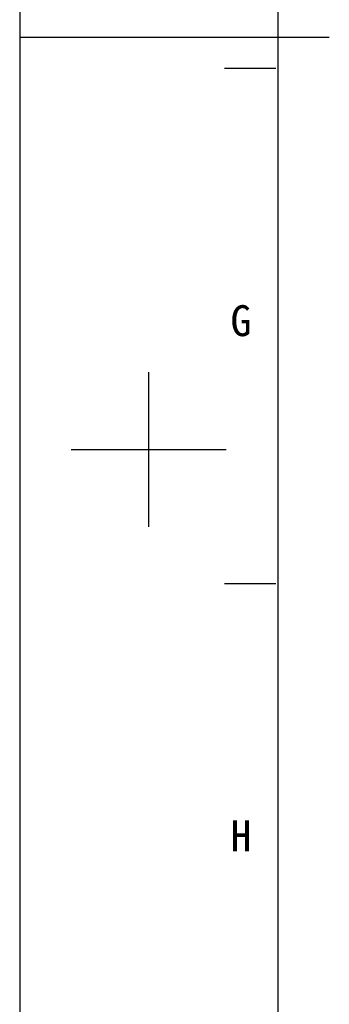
# Model space of a CAD drawing. Header units: millimetres. Extents: x 0 to 2731, y -3524 to -2222.
# Tile 20 of 221: x 0 to 30, y -2613 to -2518. Entities that reach past the tile are written whole.
import ezdxf

# ---------------------------------------------------------------- set-up
doc = ezdxf.new("R2010")
doc.units = ezdxf.units.MM
doc.header["$LTSCALE"] = 46.255
doc.layers.get('0').update_dxf_attribs({"linetype": 'CONTINUOUS'})
doc.styles.add('TEXTSTYLE_2', font='simfang.ttf')

msp = doc.modelspace()

# ---------------------------------------------------------------- linework, layer by layer
at = {"color": 7}
for p, q in [((0, -2222.462), (0, -2816.462)), ((25, -2232.462), (25, -2806.462)), ((0, -2519.462), (30, -2519.462)), ((19.834, -2522.462), (24.834, -2522.462)), ((12.5, -2566.962), (12.5, -2551.962)), ((5, -2559.462), (20, -2559.462)), ((19.834, -2572.462), (24.834, -2572.462))]:
    msp.add_line(p, q, dxfattribs=at)

# ---------------------------------------------------------------- texts
at = {"color": 3, "style": 'TEXTSTYLE_2'}
for s, p in [('G', (20.422, -2548.47)), ('H', (20.422, -2598.47))]:
    msp.add_text(s, height=3, dxfattribs=at).set_placement(p)

doc.saveas('drawing.dxf')
